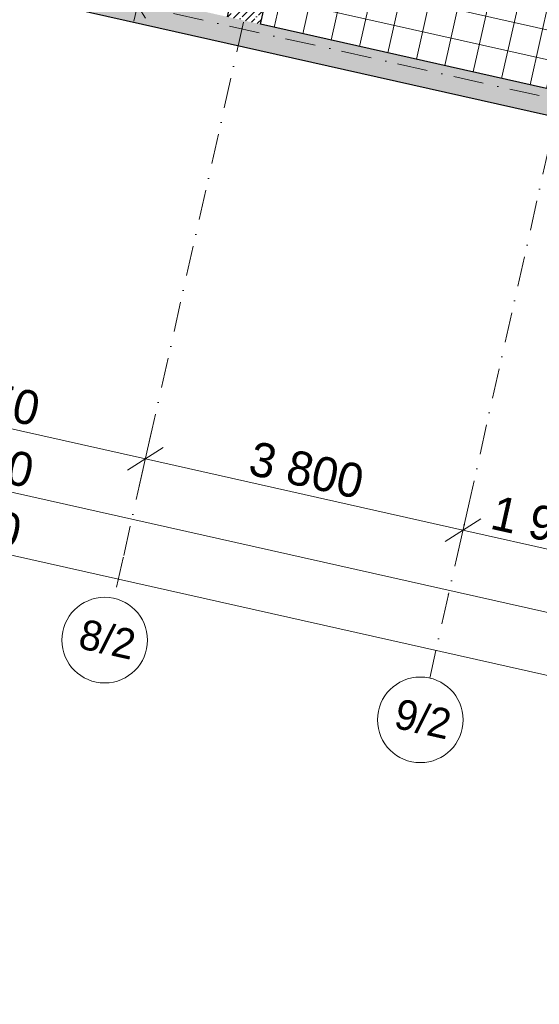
# Model space of a CAD drawing. Header units: millimetres. Extents: x -7218036 to -6934485, y 6013857 to 6210136.
# Tile 179 of 214: x -7162925 to -7156859, y 6119838 to 6131339. Entities that reach past the tile are written whole.
import ezdxf
from ezdxf.enums import TextEntityAlignment as Align

# ---------------------------------------------------------------- set-up
doc = ezdxf.new("R2010")
doc.units = ezdxf.units.MM
doc.header["$MEASUREMENT"] = 0
doc.linetypes.add('Штрихпунктирная', pattern=[670.277762, 352.777767, -176.388884, 0, -141.111112])
for name, color, linetype in [('S - автостоянка.АР', 7, 'Continuous'), ('АР-Стены_внешние_.АР', 7, 'Continuous'), ('АР-Стены_внутренние_пилоны.АР', 7, 'Continuous'), ('АР-Чертеж-Оси_Осевые размеры.АР', 7, 'Continuous'), ('АР-Чертеж-Размеры.АР', 7, 'Continuous')]:
    doc.layers.add(name, color=color, linetype=linetype)
for name, color, linetype, lineweight in [('АР-Мокрые зоны.АР_Ном._пера__101', 252, 'Continuous', 0), ('АР-Стены_внешние_.АР_Ном._пера__1', 7, 'Continuous', 30), ('АР-Стены_внутренние_пилоны.АР_Ном._пера__1', 7, 'Continuous', 30), ('АР-Чертеж-Оси_Осевые размеры.АР_Ном._пера__1', 7, 'Continuous', 0), ('АР-Чертеж-Оси_Осевые размеры.АР_Ном._пера__120', 7, 'Continuous', 0), ('АР-Чертеж-Размеры.АР_Ном._пера__1', 7, 'Continuous', 0)]:
    doc.layers.add(name, color=color, linetype=linetype, lineweight=lineweight)
doc.styles.add('РЎР“Р•РќР•Р\xa0Р\x98Р\xa0_РЎРўР\x98Р›Р¬_1', font='GOTHIC.TTF')
doc.styles.add('РЎР“Р•РќР•Р\xa0Р\x98Р\xa0_РЎРўР\x98Р›Р¬_4', font='GOST_Common.ttf')
doc.dimstyles.new('СГЕНЕРИР_СТИЛЬ__1', dxfattribs={"dimtxt": 400, "dimasz": 332.5, "dimexe": 0.18, "dimexo": 0.0625, "dimgap": 0, "dimtad": 1, "dimdec": 0, "dimzin": 0, "dimdsep": 46, "dimtxsty": 'РЎР“Р•РќР•Р\xa0Р\x98Р\xa0_РЎРўР\x98Р›Р¬_1', "dimblk": 'ARROWHEAD_6', "dimblk1": 'ARROWHEAD_6', "dimblk2": 'ARROWHEAD_6', "dimcen": 0.09, "dimse1": 1, "dimse2": 1, "dimclrd": 7, "dimclre": 7, "dimclrt": 7, "dimazin": 0, "dimtfac": 1, "dimtdec": 4, "dimtmove": 0, "dimatfit": 3, "dimfxl": 1, "dimtolj": 1, "dimtzin": 0, "dimarcsym": 0})
doc.dimstyles.new('СГЕНЕРИР_СТИЛЬ__2', dxfattribs={"dimtxt": 400, "dimasz": 332.5, "dimexe": 0.18, "dimexo": 0.0625, "dimgap": 0, "dimtad": 1, "dimdec": 0, "dimzin": 0, "dimdsep": 46, "dimtxsty": 'РЎР“Р•РќР•Р\xa0Р\x98Р\xa0_РЎРўР\x98Р›Р¬_1', "dimblk": 'ARROWHEAD_6', "dimblk1": 'ARROWHEAD_6', "dimblk2": 'ARROWHEAD_6', "dimcen": 0.09, "dimse1": 1, "dimse2": 1, "dimclrd": 7, "dimclre": 7, "dimclrt": 7, "dimazin": 0, "dimtfac": 1, "dimtdec": 4, "dimtmove": 2, "dimatfit": 3, "dimfxl": 1, "dimtolj": 1, "dimtzin": 0, "dimarcsym": 0})
doc.dimstyles.new('СГЕНЕРИР_СТИЛЬ__4', dxfattribs={"dimtxt": 150, "dimasz": 237.5, "dimexe": 0.18, "dimexo": 0.0625, "dimgap": 0, "dimtad": 1, "dimdec": 0, "dimzin": 0, "dimdsep": 46, "dimtxsty": 'РЎР“Р•РќР•Р\xa0Р\x98Р\xa0_РЎРўР\x98Р›Р¬_4', "dimblk": 'ARROWHEAD_6', "dimblk1": 'ARROWHEAD_6', "dimblk2": 'ARROWHEAD_6', "dimcen": 0.09, "dimse1": 1, "dimse2": 1, "dimclrd": 7, "dimclre": 7, "dimclrt": 7, "dimazin": 0, "dimtfac": 1, "dimtdec": 4, "dimtmove": 0, "dimatfit": 3, "dimfxl": 1, "dimtolj": 1, "dimtzin": 0, "dimarcsym": 0})
pattern_1 = [(45, (-6566190.34, 6562677.8), (-84.852814, 84.852814), []), (45, (-6566232.77, 6562720.22), (-84.852814, 84.852814), [90, -30, 0, -30])]

# ---------------------------------------------------------------- blocks, each defined once
blk = doc.blocks.new('Стена_21_6', base_point=(-7199941, 6140078))
at = {"layer": 'АР-Стены_внешние_.АР', "linetype": 'Continuous', "lineweight": 0, "true_color": 0x000000}
h = blk.add_hatch(dxfattribs=at)
h.set_pattern_fill('ЖЕЛЕЗОБЕТОН__PROJECT__0006', color=18, style=0, pattern_type=2)
h.set_pattern_definition(pattern_1)
h.paths.add_polyline_path([(-7199403, 6139803), (-7143734, 6127300), (-7143668, 6127593), (-7199536, 6140140)])
at = {"layer": 'АР-Стены_внешние_.АР_Ном._пера__1', "color": 7, "linetype": 'Continuous', "lineweight": 30, "flags": 128}
for points in [[(-7199403, 6139803), (-7143734, 6127300)], [(-7156776, 6130537), (-7160113, 6131286)]]:
    blk.add_lwpolyline(points, dxfattribs=at)
blk = doc.blocks.new('Стандартный Маркер Сетки[26]_6', base_point=(-7156827, 6146828))
at = {"layer": 'АР-Чертеж-Оси_Осевые размеры.АР_Ном._пера__120', "color": 7, "linetype": 'Штрихпунктирная', "lineweight": 0}
for p, q in [((-7156934, 6146354), (-7161717, 6125054)), ((-7161717, 6125054), (-7161824, 6124580))]:
    blk.add_line(p, q, dxfattribs=at)
at = {"layer": 'АР-Чертеж-Оси_Осевые размеры.АР_Ном._пера__120', "color": 7, "linetype": 'Continuous', "lineweight": 0}
blk.add_circle((-7161933, 6124092), 500, dxfattribs=at)
at = {"layer": 'АР-Чертеж-Оси_Осевые размеры.АР_Ном._пера__120', "color": 7, "linetype": 'Штрихпунктирная', "lineweight": 0}
blk.add_point((-7161717, 6125054), dxfattribs=at)
blk.add_point((-7161717, 6125054), dxfattribs=at)
at = {"layer": 'АР-Чертеж-Оси_Осевые размеры.АР_Ном._пера__120', "color": 7, "lineweight": 0, "style": 'РЎР“Р•РќР•Р\xa0Р\x98Р\xa0_РЎРўР\x98Р›Р¬_1'}
blk.add_attdef('AC_MarkerText_1', text='', height=350, rotation=347.3417, dxfattribs=at).set_placement((-7161863, 6124273), align=Align.TOP_CENTER)
blk = doc.blocks.new('Стандартный Маркер Сетки[106]_6', base_point=(-7153141, 6145898))
at = {"layer": 'АР-Чертеж-Оси_Осевые размеры.АР_Ном._пера__120', "color": 7, "linetype": 'Штрихпунктирная', "lineweight": 0}
for p, q in [((-7153360, 6144922), (-7157919, 6124625)), ((-7157919, 6124625), (-7158138, 6123649))]:
    blk.add_line(p, q, dxfattribs=at)
at = {"layer": 'АР-Чертеж-Оси_Осевые размеры.АР_Ном._пера__120', "color": 7, "linetype": 'Continuous', "lineweight": 0}
blk.add_circle((-7158248, 6123161), 500, dxfattribs=at)
at = {"layer": 'АР-Чертеж-Оси_Осевые размеры.АР_Ном._пера__120', "color": 7, "linetype": 'Штрихпунктирная', "lineweight": 0}
blk.add_point((-7157919, 6124625), dxfattribs=at)
blk.add_point((-7157919, 6124625), dxfattribs=at)
at = {"layer": 'АР-Чертеж-Оси_Осевые размеры.АР_Ном._пера__120', "color": 7, "lineweight": 0, "style": 'РЎР“Р•РќР•Р\xa0Р\x98Р\xa0_РЎРўР\x98Р›Р¬_1'}
blk.add_attdef('AC_MarkerText_1', text='', height=350, rotation=347.3417, dxfattribs=at).set_placement((-7158178, 6123343), align=Align.TOP_CENTER)
blk = doc.blocks.new('Стандартный Маркер Сетки[146]_6', base_point=(-7156827, 6146828))
at = {"layer": 'АР-Чертеж-Оси_Осевые размеры.АР_Ном._пера__120', "color": 7, "linetype": 'Штрихпунктирная', "lineweight": 0}
for p, q in [((-7156934, 6146354), (-7161717, 6125054)), ((-7161717, 6125054), (-7161824, 6124580))]:
    blk.add_line(p, q, dxfattribs=at)
at = {"layer": 'АР-Чертеж-Оси_Осевые размеры.АР_Ном._пера__120', "color": 7, "linetype": 'Continuous', "lineweight": 0}
blk.add_circle((-7161933, 6124092), 500, dxfattribs=at)
at = {"layer": 'АР-Чертеж-Оси_Осевые размеры.АР_Ном._пера__120', "color": 7, "linetype": 'Штрихпунктирная', "lineweight": 0}
blk.add_point((-7161717, 6125054), dxfattribs=at)
blk.add_point((-7161717, 6125054), dxfattribs=at)
at = {"layer": 'АР-Чертеж-Оси_Осевые размеры.АР_Ном._пера__120', "color": 7, "lineweight": 0, "style": 'РЎР“Р•РќР•Р\xa0Р\x98Р\xa0_РЎРўР\x98Р›Р¬_1'}
blk.add_attdef('AC_MarkerText_1', text='', height=350, rotation=347.3417, dxfattribs=at).set_placement((-7161863, 6124273), align=Align.TOP_CENTER)
blk = doc.blocks.new('Стандартный Маркер Сетки[157]_6', base_point=(-7153141, 6145898))
at = {"layer": 'АР-Чертеж-Оси_Осевые размеры.АР_Ном._пера__120', "color": 7, "linetype": 'Штрихпунктирная', "lineweight": 0}
for p, q in [((-7153360, 6144922), (-7157919, 6124625)), ((-7157919, 6124625), (-7158138, 6123649))]:
    blk.add_line(p, q, dxfattribs=at)
at = {"layer": 'АР-Чертеж-Оси_Осевые размеры.АР_Ном._пера__120', "color": 7, "linetype": 'Continuous', "lineweight": 0}
blk.add_circle((-7158248, 6123161), 500, dxfattribs=at)
at = {"layer": 'АР-Чертеж-Оси_Осевые размеры.АР_Ном._пера__120', "color": 7, "linetype": 'Штрихпунктирная', "lineweight": 0}
blk.add_point((-7157919, 6124625), dxfattribs=at)
blk.add_point((-7157919, 6124625), dxfattribs=at)
at = {"layer": 'АР-Чертеж-Оси_Осевые размеры.АР_Ном._пера__120', "color": 7, "lineweight": 0, "style": 'РЎР“Р•РќР•Р\xa0Р\x98Р\xa0_РЎРўР\x98Р›Р¬_1'}
blk.add_attdef('AC_MarkerText_1', text='', height=350, rotation=347.3417, dxfattribs=at).set_placement((-7158178, 6123343), align=Align.TOP_CENTER)
blk = doc.blocks.new('*D711', base_point=(-6566190, 6562678))
at = {"layer": 'АР-Чертеж-Оси_Осевые размеры.АР_Ном._пера__1', "color": 7, "linetype": 'Continuous', "lineweight": 0, "transparency": 16777216}
for p, q in [((-7172122, 6128605), (-7168766, 6127851)), ((-7168838, 6127531), (-7168694, 6128171)), ((-7168557, 6127984), (-7168975, 6127719)), ((-7168766, 6127851), (-7165312, 6127075)), ((-7165384, 6126755), (-7165240, 6127396)), ((-7165103, 6127208), (-7165521, 6126943)), ((-7165312, 6127075), (-7161458, 6126210))]:
    blk.add_line(p, q, dxfattribs=at)
at = {"layer": 'АР-Чертеж-Оси_Осевые размеры.АР_Ном._пера__1', "color": 7, "lineweight": 0, "transparency": 16777216, "insert": (-7167709, 6127696), "char_height": 400, "attachment_point": 7, "rotation": 347.3417, "style": 'РЎР“Р•РќР•Р\xa0Р\x98Р\xa0_РЎРўР\x98Р›Р¬_1'}
blk.add_mtext('\\A1;{\\pql;\\fCentury Gothic|b0|i0|c204|p0;\\W1.000000;3\xa0540}', dxfattribs=at)
blk = doc.blocks.new('ARROWHEAD_6')
at = {"color": 0, "linetype": 'Continuous', "lineweight": 0}
for p, q in [((-0.5, -0.5), (0.5, 0.5)), ((0, 0), (-1, 0))]:
    blk.add_line(p, q, dxfattribs=at)
blk = doc.blocks.new('*D712', base_point=(-6566190, 6562678))
at = {"layer": 'АР-Чертеж-Оси_Осевые размеры.АР_Ном._пера__1', "color": 7, "linetype": 'Continuous', "lineweight": 0, "transparency": 16777216}
for p, q in [((-7165384, 6126755), (-7165240, 6127396)), ((-7165103, 6127208), (-7165521, 6126943)), ((-7165312, 6127075), (-7161458, 6126210)), ((-7161530, 6125890), (-7161386, 6126530)), ((-7161249, 6126342), (-7161667, 6126077)), ((-7161458, 6126210), (-7157750, 6125377))]:
    blk.add_line(p, q, dxfattribs=at)
at = {"layer": 'АР-Чертеж-Оси_Осевые размеры.АР_Ном._пера__1', "color": 7, "lineweight": 0, "transparency": 16777216, "insert": (-7164055, 6126875), "char_height": 400, "attachment_point": 7, "rotation": 347.3417, "style": 'РЎР“Р•РќР•Р\xa0Р\x98Р\xa0_РЎРўР\x98Р›Р¬_1'}
blk.add_mtext('\\A1;{\\pql;\\fCentury Gothic|b0|i0|c204|p0;\\W1.000000;3\xa0950}', dxfattribs=at)
blk = doc.blocks.new('*D713', base_point=(-6566190, 6562678))
at = {"layer": 'АР-Чертеж-Оси_Осевые размеры.АР_Ном._пера__1', "color": 7, "linetype": 'Continuous', "lineweight": 0, "transparency": 16777216}
for p, q in [((-7161530, 6125890), (-7161386, 6126530)), ((-7161249, 6126342), (-7161667, 6126077)), ((-7161458, 6126210), (-7157750, 6125377)), ((-7157822, 6125057), (-7157678, 6125697)), ((-7157541, 6125509), (-7157959, 6125245))]:
    blk.add_line(p, q, dxfattribs=at)
at = {"layer": 'АР-Чертеж-Оси_Осевые размеры.АР_Ном._пера__1', "color": 7, "lineweight": 0, "transparency": 16777216, "insert": (-7160274, 6126026), "char_height": 400, "attachment_point": 7, "rotation": 347.3417, "style": 'РЎР“Р•РќР•Р\xa0Р\x98Р\xa0_РЎРўР\x98Р›Р¬_1'}
blk.add_mtext('\\A1;{\\pql;\\fCentury Gothic|b0|i0|c204|p0;\\W1.000000;3\xa0800}', dxfattribs=at)
blk = doc.blocks.new('*D714', base_point=(-6566190, 6562678))
at = {"layer": 'АР-Чертеж-Оси_Осевые размеры.АР_Ном._пера__1', "color": 7, "linetype": 'Continuous', "lineweight": 0, "transparency": 16777216}
for p, q in [((-7157822, 6125057), (-7157678, 6125697)), ((-7157541, 6125509), (-7157959, 6125245)), ((-7157750, 6125377), (-7155808, 6124941)), ((-7155880, 6124621), (-7155737, 6125261)), ((-7155599, 6125073), (-7156018, 6124809)), ((-7155808, 6124941), (-7151330, 6123935))]:
    blk.add_line(p, q, dxfattribs=at)
at = {"layer": 'АР-Чертеж-Оси_Осевые размеры.АР_Ном._пера__1', "color": 7, "lineweight": 0, "transparency": 16777216, "insert": (-7157449, 6125392), "char_height": 400, "attachment_point": 7, "rotation": 347.3417, "style": 'РЎР“Р•РќР•Р\xa0Р\x98Р\xa0_РЎРўР\x98Р›Р¬_1'}
blk.add_mtext('\\A1;{\\pql;\\fCentury Gothic|b0|i0|c204|p0;\\W1.000000;1\xa0990}', dxfattribs=at)
blk = doc.blocks.new('*D760', base_point=(-6566190, 6562678))
at = {"layer": 'АР-Чертеж-Оси_Осевые размеры.АР_Ном._пера__1', "color": 7, "linetype": 'Continuous', "lineweight": 0, "transparency": 16777216}
for p, q in [((-7211913, 6136803), (-7187101, 6131230)), ((-7187173, 6130910), (-7187029, 6131550)), ((-7186892, 6131363), (-7187310, 6131098)), ((-7187101, 6131230), (-7142677, 6121253)), ((-7142749, 6120933), (-7142606, 6121573)), ((-7142887, 6121121), (-7142468, 6121385)), ((-7142677, 6121253), (-7142421, 6121196))]:
    blk.add_line(p, q, dxfattribs=at)
at = {"layer": 'АР-Чертеж-Оси_Осевые размеры.АР_Ном._пера__1', "color": 7, "lineweight": 0, "transparency": 16777216, "insert": (-7164417, 6126218), "char_height": 400, "attachment_point": 7, "rotation": 347.3417, "style": 'РЎР“Р•РќР•Р\xa0Р\x98Р\xa0_РЎРўР\x98Р›Р¬_1'}
blk.add_mtext('\\A1;{\\pql;\\fCentury Gothic|b0|i0|c204|p0;\\W1.000000;45\xa0530}', dxfattribs=at)
blk = doc.blocks.new('*D762', base_point=(-6566190, 6562678))
at = {"layer": 'АР-Чертеж-Размеры.АР_Ном._пера__1', "color": 7, "linetype": 'Continuous', "lineweight": 0, "transparency": 16777216}
for p, q in [((-7161192, 6132527), (-7161381, 6132826)), ((-7161245, 6132859), (-7161286, 6132676)), ((-7161286, 6132676), (-7161549, 6131506)), ((-7161515, 6132728), (-7161058, 6132625)), ((-7161644, 6131655), (-7161455, 6131356)), ((-7161778, 6131557), (-7161321, 6131454)), ((-7161549, 6131506), (-7161591, 6131323))]:
    blk.add_line(p, q, dxfattribs=at)
at = {"layer": 'АР-Чертеж-Размеры.АР_Ном._пера__1', "color": 7, "lineweight": 0, "transparency": 16777216, "insert": (-7161496, 6131880), "char_height": 150, "attachment_point": 7, "rotation": 77.3417, "style": 'РЎР“Р•РќР•Р\xa0Р\x98Р\xa0_РЎРўР\x98Р›Р¬_4'}
blk.add_mtext('\\A1;{\\pql;\\fGOST Common|b0|i0|c204|p0;\\W1.000000;1\xa0200}', dxfattribs=at)
blk = doc.blocks.new('*D1153', base_point=(-6566190, 6562678))
at = {"layer": 'АР-Чертеж-Оси_Осевые размеры.АР_Ном._пера__1', "color": 7, "linetype": 'Continuous', "lineweight": 0, "transparency": 16777216}
for p, q in [((-7212143, 6135780), (-7211999, 6136420)), ((-7211862, 6136232), (-7212280, 6135967)), ((-7212327, 6136157), (-7212071, 6136100)), ((-7212071, 6136100), (-7142835, 6120550)), ((-7142907, 6120230), (-7142763, 6120870)), ((-7143044, 6120417), (-7142626, 6120682)), ((-7142835, 6120550), (-7142579, 6120492))]:
    blk.add_line(p, q, dxfattribs=at)
at = {"layer": 'АР-Чертеж-Оси_Осевые размеры.АР_Ном._пера__1', "color": 7, "lineweight": 0, "transparency": 16777216, "insert": (-7164561, 6125511), "char_height": 400, "attachment_point": 7, "rotation": 347.3417, "style": 'РЎР“Р•РќР•Р\xa0Р\x98Р\xa0_РЎРўР\x98Р›Р¬_1'}
blk.add_mtext('\\A1;{\\pql;\\fCentury Gothic|b0|i0|c204|p0;\\W1.000000;70\xa0960}', dxfattribs=at)
blk = doc.blocks.new('Стена_310_6', base_point=(-7160341, 6131183))
at = {"layer": 'АР-Стены_внутренние_пилоны.АР', "linetype": 'Continuous', "lineweight": 0, "true_color": 0x000000}
h = blk.add_hatch(dxfattribs=at)
h.set_pattern_fill('ЖЕЛЕЗОБЕТОН__PROJECT__0006', color=18, style=0, pattern_type=2)
h.set_pattern_definition(pattern_1)
h.paths.add_polyline_path([(-7160113, 6131286), (-7159740, 6132944), (-7160131, 6133032), (-7160503, 6131374)])
at = {"layer": 'АР-Стены_внутренние_пилоны.АР_Ном._пера__1', "color": 7, "linetype": 'Continuous', "lineweight": 30, "flags": 128}
for points in [[(-7160131, 6133032), (-7160503, 6131374)], [(-7159740, 6132944), (-7160131, 6133032)], [(-7160113, 6131286), (-7159740, 6132944)]]:
    blk.add_lwpolyline(points, dxfattribs=at)
blk = doc.blocks.new('Стандартный Маркер Сетки[175]_6', base_point=(-7217048, 6143970))
at = {"layer": 'АР-Чертеж-Оси_Осевые размеры.АР_Ном._пера__120', "color": 7, "linetype": 'Штрихпунктирная', "lineweight": 0}
blk.add_line((-7216072, 6143751), (-7137131, 6126021), dxfattribs=at)
at = {"layer": 'АР-Чертеж-Оси_Осевые размеры.АР_Ном._пера__120', "color": 7, "lineweight": 0, "style": 'РЎР“Р•РќР•Р\xa0Р\x98Р\xa0_РЎРўР\x98Р›Р¬_1'}
for tag, p in [('AC_MarkerText_1_0', (-7217466, 6144261)), ('AC_MarkerText_1_1', (-7135598, 6125874))]:
    blk.add_attdef(tag, text='', height=350, rotation=347.3417, dxfattribs=at).set_placement(p, align=Align.TOP_CENTER)
blk = doc.blocks.new('Стандартный Маркер Сетки[211]_6', base_point=(-7217048, 6143970))
at = {"layer": 'АР-Чертеж-Оси_Осевые размеры.АР_Ном._пера__120', "color": 7, "linetype": 'Штрихпунктирная', "lineweight": 0}
blk.add_line((-7216072, 6143751), (-7137131, 6126021), dxfattribs=at)
at = {"layer": 'АР-Чертеж-Оси_Осевые размеры.АР_Ном._пера__120', "color": 7, "lineweight": 0, "style": 'РЎР“Р•РќР•Р\xa0Р\x98Р\xa0_РЎРўР\x98Р›Р¬_1'}
for tag, p in [('AC_MarkerText_1_0', (-7217466, 6144261)), ('AC_MarkerText_1_1', (-7135598, 6125874))]:
    blk.add_attdef(tag, text='', height=350, rotation=347.3417, dxfattribs=at).set_placement(p, align=Align.TOP_CENTER)
blk = doc.blocks.new('Стандартный Маркер Сетки[225]_6', base_point=(-7217048, 6143970))
at = {"layer": 'АР-Чертеж-Оси_Осевые размеры.АР_Ном._пера__120', "color": 7, "linetype": 'Штрихпунктирная', "lineweight": 0}
blk.add_line((-7216072, 6143751), (-7137131, 6126021), dxfattribs=at)
at = {"layer": 'АР-Чертеж-Оси_Осевые размеры.АР_Ном._пера__120', "color": 7, "lineweight": 0, "style": 'РЎР“Р•РќР•Р\xa0Р\x98Р\xa0_РЎРўР\x98Р›Р¬_1'}
for tag, p in [('AC_MarkerText_1_0', (-7217466, 6144261)), ('AC_MarkerText_1_1', (-7135598, 6125874))]:
    blk.add_attdef(tag, text='', height=350, rotation=347.3417, dxfattribs=at).set_placement(p, align=Align.TOP_CENTER)
blk = doc.blocks.new('Стандартный Маркер Сетки[237]_6', base_point=(-7217048, 6143970))
at = {"layer": 'АР-Чертеж-Оси_Осевые размеры.АР_Ном._пера__120', "color": 7, "linetype": 'Штрихпунктирная', "lineweight": 0}
blk.add_line((-7216072, 6143751), (-7137131, 6126021), dxfattribs=at)
at = {"layer": 'АР-Чертеж-Оси_Осевые размеры.АР_Ном._пера__120', "color": 7, "lineweight": 0, "style": 'РЎР“Р•РќР•Р\xa0Р\x98Р\xa0_РЎРўР\x98Р›Р¬_1'}
for tag, p in [('AC_MarkerText_1_0', (-7217466, 6144261)), ('AC_MarkerText_1_1', (-7135598, 6125874))]:
    blk.add_attdef(tag, text='', height=350, rotation=347.3417, dxfattribs=at).set_placement(p, align=Align.TOP_CENTER)

msp = doc.modelspace()

# ---------------------------------------------------------------- hatches: boundary and pattern name
at = {"layer": 'АР-Мокрые зоны.АР_Ном._пера__101', "linetype": 'Continuous', "lineweight": 0}
h = msp.add_hatch(dxfattribs=at)
h.set_pattern_fill('RIGID_INSULATION_0006', color=252, style=0, pattern_type=2)
h.set_pattern_definition([(347.3417, (-7149705.05, 6130331.8), (74.506, 331.736), []), (77.3417, (-7149705.05, 6130331.8), (-331.736, 74.506), [])])
h.paths.add_polyline_path([(-7160201.8, 6138874.7), (-7157352.8, 6138234.9), (-7157692.4, 6136722.5), (-7156433.8, 6136439.9), (-7156105.2, 6137903.1), (-7153968.3, 6137423.6), (-7154286.1, 6136008.9), (-7154042.1, 6135954.1), (-7153829.6, 6136900.4), (-7151087.9, 6136284.7), (-7150971.8, 6136801.8), (-7148991.6, 6136357.1), (-7149002.5, 6136308.3), (-7146660.4, 6135782.3), (-7144844.9, 6143865.9), (-7142961.8, 6143443), (-7142903.8, 6143701.1), (-7138181.6, 6142640.5), (-7140459.4, 6132498.6), (-7141835.9, 6132807.7), (-7142972.8, 6127743.9), (-7143602.1, 6127885), (-7143667.9, 6127592.6), (-7145887.5, 6128091.4), (-7145821.8, 6128383.8), (-7146212.1, 6128471.4), (-7146277.8, 6128178.7), (-7149907.4, 6128993.9), (-7149677.3, 6130018.2), (-7150067.6, 6130105.9), (-7150297.7, 6129081.6), (-7153126.6, 6129716.9), (-7152502, 6132498.8), (-7152892.3, 6132586.4), (-7153516.9, 6129804.6), (-7156385.6, 6130448.9), (-7156155.6, 6131473.2), (-7156545.8, 6131560.8), (-7156775.9, 6130536.6), (-7160112.8, 6131286), (-7159740.3, 6132944.4), (-7160130.6, 6133032), (-7160262.1, 6132446.3), (-7161579.4, 6132742.2)])
h.paths.add_polyline_path([(-7159598.1, 6135403), (-7159207.8, 6135315.3), (-7159207.8, 6135315.3), (-7158779.5, 6137222.9), (-7159169.7, 6137310.6)], flags=0)
h.paths.add_polyline_path([(-7145061.9, 6133224.8), (-7146837.9, 6133623.7), (-7146750.2, 6134014), (-7144974.3, 6133615.1)], flags=0)
h.paths.add_polyline_path([(-7142210.5, 6140855.5), (-7141771.3, 6142806.7), (-7141381.1, 6142718.9), (-7141820.3, 6140767.7)], flags=0)

# ---------------------------------------------------------------- linework, layer by layer
at = {"layer": 'S - автостоянка.АР', "color": 254, "linetype": 'Continuous', "lineweight": 0, "true_color": 0xd1c7d6, "flags": 128}
msp.add_lwpolyline([(-7159740.3, 6132944.4), (-7160112.8, 6131286), (-7156775.9, 6130536.6), (-7156545.8, 6131560.8)], dxfattribs=at)
at = {"layer": 'АР-Мокрые зоны.АР_Ном._пера__101', "color": 252, "linetype": 'Continuous', "lineweight": 0, "flags": 128}
msp.add_lwpolyline([(-7156545.8, 6131560.8), (-7156775.9, 6130536.6), (-7160112.8, 6131286), (-7159740.3, 6132944.4)], dxfattribs=at)

# ---------------------------------------------------------------- block references
at = {"layer": 'АР-Стены_внешние_.АР', "color": 7, "lineweight": 0}
msp.add_blockref('Стена_21_6', (-7199941.5, 6140077.6), dxfattribs=at)
at = {"layer": 'АР-Стены_внутренние_пилоны.АР', "color": 7, "lineweight": 0}
msp.add_blockref('Стена_310_6', (-7160340.8, 6131183.5), dxfattribs=at)
at = {"layer": 'АР-Чертеж-Оси_Осевые размеры.АР', "color": 8, "linetype": 'Continuous', "lineweight": 15}
for name, p, values in [('Стандартный Маркер Сетки[26]_6', (-7156826.9, 6146828.2), {'AC_MarkerText_1': '8/2'}), ('Стандартный Маркер Сетки[146]_6', (-7156826.9, 6146828.2), {'AC_MarkerText_1': '8/2'}), ('Стандартный Маркер Сетки[106]_6', (-7153141.2, 6145897.9), {'AC_MarkerText_1': '9/2'}), ('Стандартный Маркер Сетки[157]_6', (-7153141.2, 6145897.9), {'AC_MarkerText_1': '9/2'})]:
    msp.add_blockref(name, p, dxfattribs=at).add_auto_attribs(values)
for name in ['Стандартный Маркер Сетки[175]_6', 'Стандартный Маркер Сетки[211]_6', 'Стандартный Маркер Сетки[225]_6', 'Стандартный Маркер Сетки[237]_6']:
    msp.add_blockref(name, (-7217047.9, 6143970.3), dxfattribs=at)

# ---------------------------------------------------------------- dimensions: what is measured, and where the dimension line sits
at = {"layer": 'АР-Чертеж-Оси_Осевые размеры.АР', "color": 7, "linetype": 'Continuous', "lineweight": 0}
for base, p1, p2, dimstyle, picture, middle in [((-7142677.4, 6121253.1), (-7187422.5, 6129798.4), (-7142995.2, 6119838.3), 'СГЕНЕРИР_СТИЛЬ__2', '*D760', (-7163555.6, 6126229.2)), ((-7142835.4, 6120549.8), (-7212339.1, 6134904.9), (-7142995.2, 6119838.3), 'СГЕНЕРИР_СТИЛЬ__2', '*D1153', (-7163699.6, 6125522.8)), ((-7165311.7, 6127075.4), (-7169135.7, 6126203.7), (-7165677.8, 6125445.2), 'СГЕНЕРИР_СТИЛЬ__1', '*D711', (-7166995.6, 6127740.6)), ((-7161457.7, 6126209.8), (-7165677.8, 6125445.2), (-7161823.8, 6124579.6), 'СГЕНЕРИР_СТИЛЬ__1', '*D712', (-7163341.6, 6126919.9)), ((-7157750.1, 6125377.1), (-7161823.8, 6124579.6), (-7158138.1, 6123649.3), 'СГЕНЕРИР_СТИЛЬ__1', '*D713', (-7159560.8, 6126070.7)), ((-7155808.4, 6124941), (-7158138.1, 6123649.3), (-7156174.7, 6123310.1), 'СГЕНЕРИР_СТИЛЬ__1', '*D714', (-7156736.2, 6125436.3))]:
    dim = msp.add_linear_dim(base=base, p1=p1, p2=p2, angle=347.34172, dimstyle=dimstyle, dxfattribs=at)
    dim.commit()
    dim.dimension.update_dxf_attribs({"geometry": picture, "text_midpoint": middle, "dimtype": 160, "text_rotation": 347.34172})
at = {"layer": 'АР-Чертеж-Размеры.АР', "color": 7, "linetype": 'Continuous', "lineweight": 0}
dim = msp.add_linear_dim(base=(-7161549.4, 6131505.6), p1=(-7161579.4, 6132742.2), p2=(-7160525.1, 6131275.5), angle=257.34172, dimstyle='СГЕНЕРИР_СТИЛЬ__4', dxfattribs=at)
dim.commit()
dim.dimension.update_dxf_attribs({"geometry": '*D762', "text_midpoint": (-7161512.9, 6132147.2), "dimtype": 160, "text_rotation": 77.34172})

doc.saveas('drawing.dxf')
